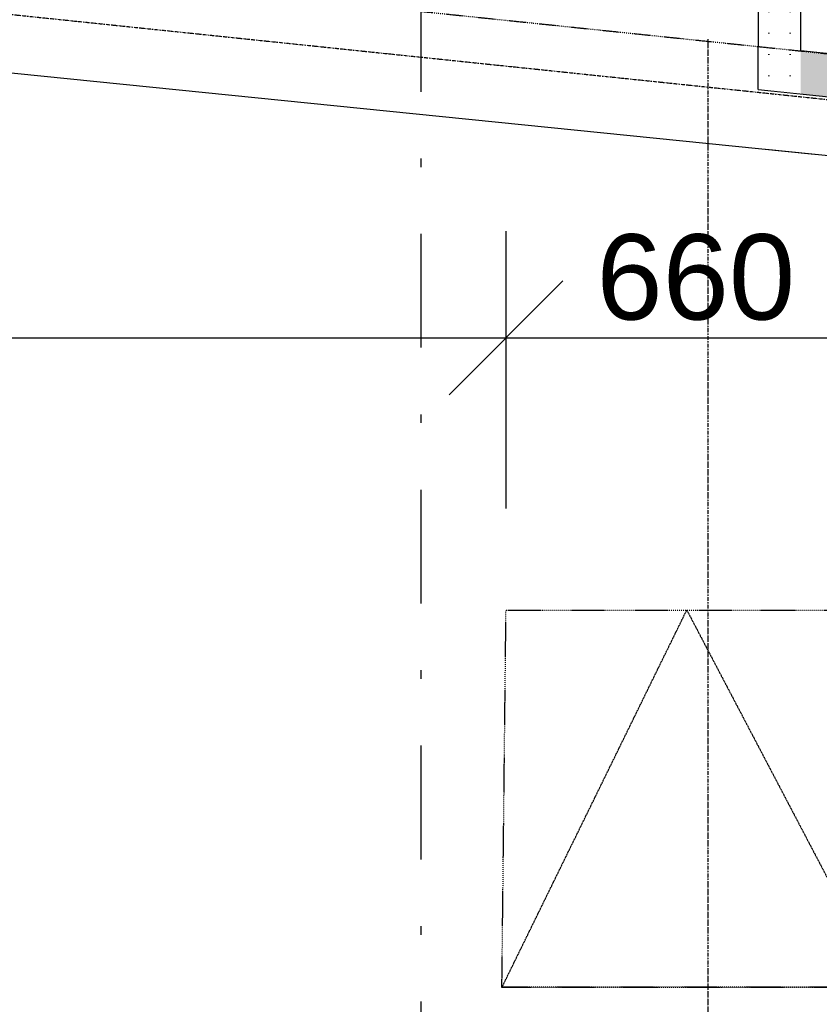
# Model space of a CAD drawing. Header units: millimetres. Extents: x -23738 to 4435, y -2716 to 20653.
# Tile 82 of 160: x -12343 to -10936, y 7067 to 8799. Entities that reach past the tile are written whole.
import ezdxf

# ---------------------------------------------------------------- set-up
doc = ezdxf.new("R2010")
doc.units = ezdxf.units.MM
doc.header["$MEASUREMENT"] = 0
for name, pattern in [('Wipeout_Contour', [1000, 0, -1000]), ('Čerchovaná', [450, 200, -117.5, 15, -117.5]), ('Čerchovaná M', [4.5, 2.5, -0.85, 0.3, -0.85]), ('Čerchovaná S', [3.5, 1.5, -0.85, 0.3, -0.85]), ('čárkovaná 3', [1.5, 1, -0.5])]:
    doc.linetypes.add(name, pattern=pattern)
for name, color, linetype in [('9._POHLED ZÁPADNÍ_2_Kóty - SP', 7, 'Continuous'), ('9._POHLED ZÁPADNÍ_2_Nové_Konstrukce - krov', 7, 'Continuous'), ('9._POHLED ZÁPADNÍ_2_Nové_Konstrukce - nosné', 7, 'Continuous'), ('9._POHLED ZÁPADNÍ_2_Nové_Kresby a obrázky', 7, 'Continuous'), ('9._POHLED ZÁPADNÍ_2_Nové_Kóty - SP', 7, 'Continuous'), ('9._POHLED ZÁPADNÍ_2_Nové_Popis', 7, 'Continuous'), ('9._POHLED ZÁPADNÍ_2_Nové_Výplně - Povrchové', 7, 'Continuous'), ('9._POHLED ZÁPADNÍ_2_Nové_Výplně – Řezové', 7, 'Continuous')]:
    doc.layers.add(name, color=color, linetype=linetype)
doc.styles.add('GENEROVANÝ_STYL_2', font='arial.ttf')
pattern_1 = [(0, (0, -9e-13), (0, 37.5), [0, -37.5])]

msp = doc.modelspace()

# ---------------------------------------------------------------- linework, layer by layer
at = {"layer": '9._POHLED ZÁPADNÍ_2_Nové_Kresby a obrázky', "color": 1, "linetype": 'Čerchovaná S', "lineweight": 25}
for p, q in [((-11494.5, 7096.8), (-11487.3, 7760.4)), ((-11494.4, 7096.9), (-10822.1, 7096.9)), ((-10822.1, 7096.9), (-11494.4, 7096.9))]:
    msp.add_line(p, q, dxfattribs=at)
at = {"layer": '9._POHLED ZÁPADNÍ_2_Nové_Kresby a obrázky', "color": 1, "linetype": 'čárkovaná 3', "lineweight": 25}
msp.add_line((-11494.4, 7096.9), (-11169.3, 7760.4), dxfattribs=at)
at = {"layer": '9._POHLED ZÁPADNÍ_2_Nové_Kóty - SP', "color": 1, "linetype": 'Continuous', "lineweight": 25}
for p, q in [((-11487.3, 7939.1), (-11487.3, 8426.6)), ((-11387.3, 8339.1), (-11587.3, 8139.1)), ((-14612.4, 8239.1), (-11487.3, 8239.1))]:
    msp.add_line(p, q, dxfattribs=at)

# ---------------------------------------------------------------- wipeouts: each hides what was drawn before it
at = {"color": 254, "linetype": 'Wipeout_Contour', "lineweight": 0, "ltscale": 64672.322899}
msp.add_wipeout([(-10946.7, 9064.8), (-15713.3, 9547.8), (-15763.7, 9050.3), (-10944.6, 8562.1)], dxfattribs=at).dxf.layer = '9._POHLED ZÁPADNÍ_2_Nové_Výplně - Povrchové'

# ---------------------------------------------------------------- next in the draw order: linework, layer by layer
at = {"layer": '9._POHLED ZÁPADNÍ_2_Nové_Konstrukce - krov', "color": 1, "linetype": 'Čerchovaná', "lineweight": 25}
msp.add_line((-11637.1, 9321.9), (-11637.1, 4316.3), dxfattribs=at)
at = {"layer": '9._POHLED ZÁPADNÍ_2_Nové_Konstrukce - nosné', "color": 1, "linetype": 'Continuous', "lineweight": 25, "flags": 128}
msp.add_lwpolyline([(-15763.7, 9050.3), (-10944.6, 8562.1)], dxfattribs=at)
at = {"layer": '9._POHLED ZÁPADNÍ_2_Nové_Popis', "color": 1, "linetype": 'Čerchovaná M', "lineweight": 25}
msp.add_line((-11132.3, 8764.3), (-11132.3, 750.7), dxfattribs=at)

# ---------------------------------------------------------------- next in the draw order: wipeouts: each hides what was drawn before it
at = {"color": 254, "linetype": 'Wipeout_Contour', "lineweight": 0, "ltscale": 43667.683526}
msp.add_wipeout([(-11030, 8570.7), (-702.1, 7524.2), (-702.1, 7926.3), (-10989.7, 8968.7)], dxfattribs=at).dxf.layer = '9._POHLED ZÁPADNÍ_2_Nové_Výplně - Povrchové'

# ---------------------------------------------------------------- next in the draw order: linework, layer by layer
at = {"layer": '9._POHLED ZÁPADNÍ_2_Nové_Konstrukce - nosné', "color": 1, "linetype": 'Continuous', "lineweight": 25, "flags": 128}
msp.add_lwpolyline([(-11030, 8570.7), (-702.1, 7524.2)], dxfattribs=at)
at = {"layer": '9._POHLED ZÁPADNÍ_2_Nové_Kresby a obrázky', "color": 1, "linetype": 'Čerchovaná S', "lineweight": 25}
msp.add_line((-11487.3, 7760.4), (-10827.6, 7760.4), dxfattribs=at)
at = {"layer": '9._POHLED ZÁPADNÍ_2_Nové_Kresby a obrázky', "color": 1, "linetype": 'čárkovaná 3', "lineweight": 25}
msp.add_line((-11169.3, 7760.4), (-10822.1, 7099.1), dxfattribs=at)

# ---------------------------------------------------------------- next in the draw order: texts
at = {"layer": '9._POHLED ZÁPADNÍ_2_Kóty - SP', "color": 1, "linetype": 'Continuous', "lineweight": 25, "insert": (-11328.2, 8269.1), "char_height": 150, "width": 341.487, "attachment_point": 7, "style": 'GENEROVANÝ_STYL_2'}
msp.add_mtext('\\A1;{\\pql;\\fArial|b0|i0|c0|p38;660}', dxfattribs=at)

# ---------------------------------------------------------------- next in the draw order: wipeouts: each hides what was drawn before it
at = {"color": 254, "linetype": 'Wipeout_Contour', "lineweight": 0, "ltscale": 42162.188761}
msp.add_wipeout([(-11043.8, 8751.4), (-11043.8, 8676), (-10968.8, 8743.6)], dxfattribs=at).dxf.layer = '9._POHLED ZÁPADNÍ_2_Nové_Výplně – Řezové'

# ---------------------------------------------------------------- next in the draw order: hatches: boundary and pattern name
at = {"layer": '9._POHLED ZÁPADNÍ_2_Nové_Výplně – Řezové', "linetype": 'Continuous', "lineweight": 20, "true_color": 0xffaaaa}
h = msp.add_hatch(dxfattribs=at)
h.set_pattern_fill('Sádra_0002', color=21, style=0, pattern_type=2)
h.set_pattern_definition(pattern_1)
h.paths.add_polyline_path([(-11043.8, 8751.4), (-11043.8, 8676), (-10968.8, 8743.6)])

# ---------------------------------------------------------------- next in the draw order: wipeouts: each hides what was drawn before it
at = {"color": 254, "linetype": 'Wipeout_Contour', "lineweight": 0, "ltscale": 42052.015642}
msp.add_wipeout([(-11043.8, 8676), (-10968.8, 8668.2), (-10968.8, 8743.6)], dxfattribs=at).dxf.layer = '9._POHLED ZÁPADNÍ_2_Nové_Výplně – Řezové'

# ---------------------------------------------------------------- next in the draw order: hatches: boundary and pattern name
at = {"layer": '9._POHLED ZÁPADNÍ_2_Nové_Výplně – Řezové', "linetype": 'Continuous', "lineweight": 20, "true_color": 0xffaaaa}
h = msp.add_hatch(dxfattribs=at)
h.set_pattern_fill('Sádra_0002', color=21, style=0, pattern_type=2)
h.set_pattern_definition(pattern_1)
h.paths.add_polyline_path([(-11043.8, 8676), (-10968.8, 8668.2), (-10968.8, 8743.6)])

# ---------------------------------------------------------------- next in the draw order: linework, layer by layer
at = {"layer": '9._POHLED ZÁPADNÍ_2_Nové_Konstrukce - nosné', "color": 1, "linetype": 'Continuous', "lineweight": 25, "flags": 128}
msp.add_lwpolyline([(-11043.8, 8676), (-11043.8, 8751.4)], dxfattribs=at)

# ---------------------------------------------------------------- next in the draw order: wipeouts: each hides what was drawn before it
at = {"color": 254, "linetype": 'Wipeout_Contour', "lineweight": 0, "ltscale": 47676.915904}
msp.add_wipeout([(-10968.8, 8668.2), (-5526.8, 8100), (-5519, 8174.6), (-10968.8, 8743.6)], dxfattribs=at).dxf.layer = '9._POHLED ZÁPADNÍ_2_Nové_Výplně – Řezové'

# ---------------------------------------------------------------- next in the draw order: hatches: boundary and pattern name
at = {"layer": '9._POHLED ZÁPADNÍ_2_Nové_Výplně – Řezové', "linetype": 'Continuous', "lineweight": 20, "true_color": 0xffaaaa}
h = msp.add_hatch(dxfattribs=at)
h.set_pattern_fill('Sádra_0002', color=21, style=0, pattern_type=2)
h.set_pattern_definition(pattern_1)
h.paths.add_polyline_path([(-10968.8, 8668.2), (-5526.8, 8100), (-5519, 8174.6), (-10968.8, 8743.6)])

# ---------------------------------------------------------------- next in the draw order: linework, layer by layer
at = {"layer": '9._POHLED ZÁPADNÍ_2_Nové_Konstrukce - nosné', "color": 1, "linetype": 'Continuous', "lineweight": 25, "flags": 128}
for points in [[(-5519, 8174.6), (-10968.8, 8743.6)], [(-11043.8, 8676), (-5526.8, 8100)]]:
    msp.add_lwpolyline(points, dxfattribs=at)
at = {"layer": '9._POHLED ZÁPADNÍ_2_Nové_Kóty - SP', "color": 1, "linetype": 'Continuous', "lineweight": 25}
msp.add_line((-11487.3, 8239.1), (-10827.6, 8239.1), dxfattribs=at)

# ---------------------------------------------------------------- next in the draw order: wipeouts: each hides what was drawn before it
at = {"color": 254, "linetype": 'Wipeout_Contour', "lineweight": 0, "ltscale": 56638.421186}
msp.add_wipeout([(-10968.8, 8743.6), (-10968.8, 9067.1), (-11043.8, 9067.1), (-11043.8, 8751.4)], dxfattribs=at).dxf.layer = '9._POHLED ZÁPADNÍ_2_Nové_Výplně – Řezové'

# ---------------------------------------------------------------- next in the draw order: hatches: boundary and pattern name
at = {"layer": '9._POHLED ZÁPADNÍ_2_Nové_Výplně – Řezové', "linetype": 'Continuous', "lineweight": 20, "true_color": 0xffaaaa}
h = msp.add_hatch(dxfattribs=at)
h.set_pattern_fill('Sádra_0002', color=21, style=0, pattern_type=2)
h.set_pattern_definition(pattern_1)
h.paths.add_polyline_path([(-10968.8, 8743.6), (-10968.8, 9067.1), (-11043.8, 9067.1), (-11043.8, 8751.4)])

# ---------------------------------------------------------------- next in the draw order: linework, layer by layer
at = {"layer": '9._POHLED ZÁPADNÍ_2_Nové_Konstrukce - krov', "color": 1, "linetype": 'Čerchovaná S', "lineweight": 25}
msp.add_line((-15669.3, 9233.3), (-486.9, 7651.6), dxfattribs=at)
at = {"layer": '9._POHLED ZÁPADNÍ_2_Nové_Konstrukce - krov', "color": 1, "linetype": 'Čerchovaná M', "lineweight": 25}
msp.add_line((-15677.6, 9153.7), (-495.2, 7572), dxfattribs=at)
at = {"layer": '9._POHLED ZÁPADNÍ_2_Nové_Konstrukce - nosné', "color": 1, "linetype": 'Continuous', "lineweight": 25, "flags": 128}
for points in [[(-11043.8, 9067.1), (-11043.8, 8751.4)], [(-10968.8, 8743.6), (-10968.8, 9067.1)]]:
    msp.add_lwpolyline(points, dxfattribs=at)

doc.saveas('drawing.dxf')
